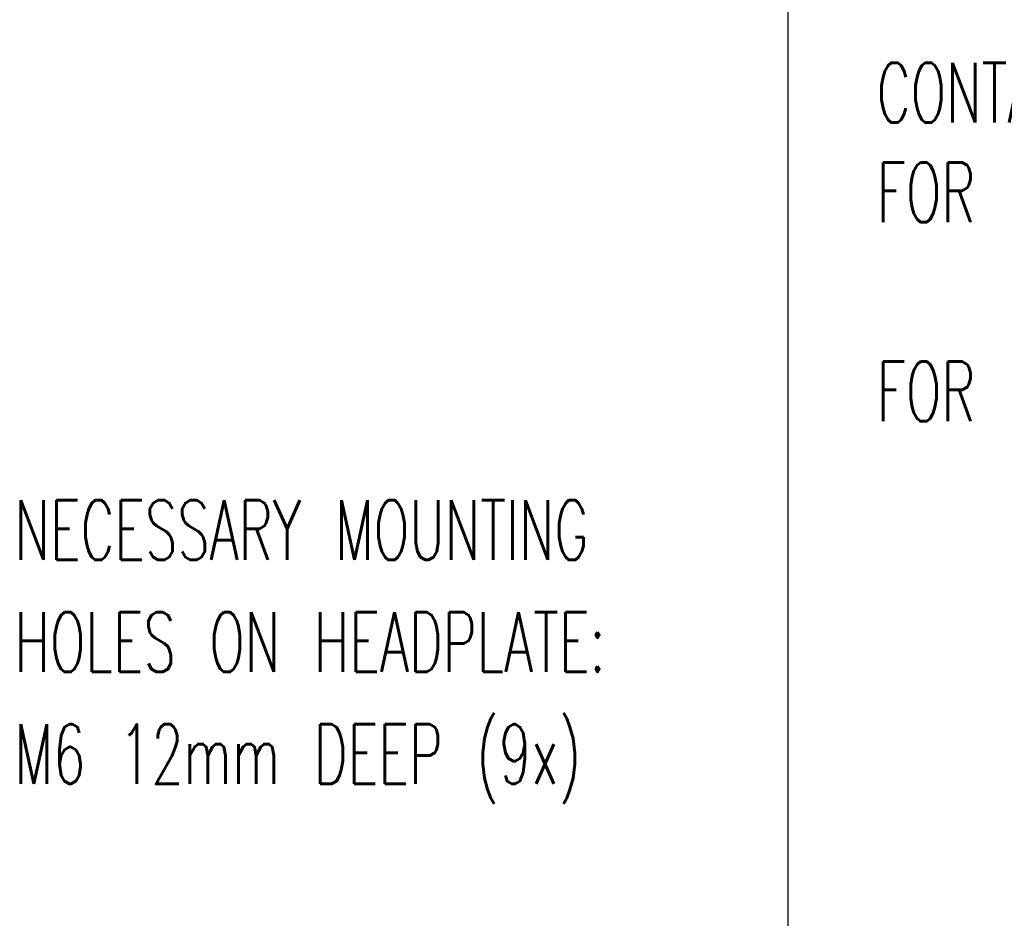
# Model space of a CAD drawing. Extents: x -1763 to 4575, y -3429 to 1051.
# Tile 46 of 174: x 188 to 716, y -1410 to -929. Entities that reach past the tile are written whole.
import ezdxf

# ---------------------------------------------------------------- set-up
doc = ezdxf.new("R2010")
doc.units = 0
doc.layers.add('1', color=7, linetype='CONTINUOUS')
doc.styles.add('CONVERTER_1', font='txt.shx', dxfattribs={"width": 0.63})

# ---------------------------------------------------------------- blocks, each defined once
blk = doc.blocks.new('TEXT__610', base_point=(-2000, -2800))
at = {"layer": '1', "color": 7, "linetype": 'CONTINUOUS'}
blk.add_line((600, 800), (600, -2170), dxfattribs=at)
at = {"layer": '1', "color": 1, "style": 'CONVERTER_1', "width": 0.63}
for s, p in [('NECESSARY MOUNTING', (185.64, -1217.98)), ('HOLES ON HEADPLATE:', (185.64, -1277.98)), ('M6 12mm DEEP (9x)', (185.64, -1337.98))]:
    blk.add_text(s, height=32, dxfattribs=at).set_placement(p)
at = {"layer": '1', "color": 1, "insert": (647.64, -1261.03), "char_height": 32, "attachment_point": 7, "style": 'CONVERTER_1'}
blk.add_mtext('CONTACT TEL FOR ADAPTER PLATES\\PFOR P8/8XL: ADAPTER PLATE (R): 3210-408097-11 (QTY.2)\\P             ADAPTER PLATE (L): 3210-408096-11 (QTY.1)\\PFOR P12XL-WIDE: ADAPTER PLATE: 3310-302123-13 (QTY.3)\\P                 SPACER: 3310-402910-11 (QTY.3)\\P ', dxfattribs=at)

msp = doc.modelspace()

# ---------------------------------------------------------------- block references
at = {"layer": '1'}
msp.add_blockref('TEXT__610', (-2000, -2800), dxfattribs=at)

doc.saveas('drawing.dxf')
